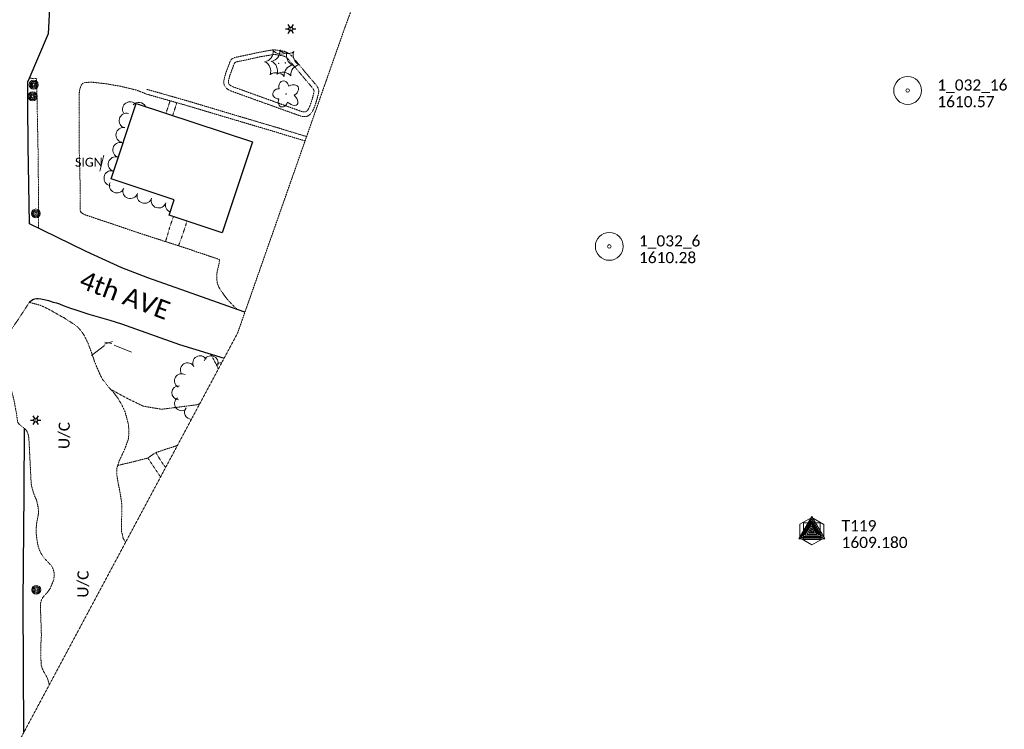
# Model space of a CAD drawing. Extents: x 386237 to 390135, y 96958 to 113752.
# Tile 14 of 116: x 387973 to 388503, y 97612 to 97994. Entities that reach past the tile are written whole.
import ezdxf
from ezdxf.enums import TextEntityAlignment as Align

# ---------------------------------------------------------------- set-up
doc = ezdxf.new("R2010")
doc.units = 0
doc.header["$MEASUREMENT"] = 0
doc.linetypes.add('Wisdot3', pattern=[0.1875, 0.125, -0.0625])
doc.linetypes.add('Wisdot5', pattern=[0.1, 0.05, -0.05])
for name, color, linetype, lineweight in [('E_BLD', 231, 'Continuous', 25), ('E_BMGRD', 51, 'Egr', 18), ('E_DWY', 51, 'Wisdot3', 18), ('E_LAND_Vegetation', 81, 'Continuous', 18), ('E_LTG', 21, 'Continuous', 25), ('E_MAP_Control', 131, 'Continuous', 18), ('E_MAP_Limits', 81, 'Wisdot3', 18), ('E_MAP_PassPoints', 41, 'Continuous', 18), ('E_MISCPROP', 31, 'Continuous', 18), ('E_MISCPROP_Railing', 31, 'Continuous', 18), ('E_PATH_Sidewalk', 51, 'Wisdot5', 18), ('E_RDWY', 21, 'Continuous', 25), ('E_RDWY_Name', 21, 'Continuous', 18), ('E_SGN', 21, 'Continuous', 18)]:
    doc.layers.add(name, color=color, linetype=linetype, lineweight=lineweight)
doc.styles.add('CalibriLight', font='calibril.ttf')
doc.linetypes.add('Egr', pattern='A,0.1,[13,dgnlstyle-ewdotudls.shx,S=0.0004,R=0,X=0,Y=0],0.1', length=0.2)

# ---------------------------------------------------------------- blocks, each defined once
blk = doc.blocks.new('TP')
at = {"color": 0, "linetype": 'ByBlock', "lineweight": -2, "transparency": 16777216, "flags": 128}
for points in [[(6.92, -4.06), (0, 7.92), (-7.08, -4.06)], [(5.8, -3.42), (0, 6.63), (-5.95, -3.42)], [(4.83, -2.77), (0, 5.51), (-4.82, -2.77)], [(3.72, -2.13), (0, 4.23), (-3.71, -2.13)], [(2.61, -1.5), (0, 2.96), (-2.6, -1.5)], [(1.49, -0.86), (0, 1.69), (-1.48, -0.86)], [(0.38, -0.22), (0, 0.42), (-0.37, -0.22)]]:
    blk.add_lwpolyline(points, close=True, dxfattribs=at)
blk = doc.blocks.new('PP')
at = {"layer": 'E_MAP_PassPoints', "lineweight": 0}
for radius in [7.5, 0.96]:
    blk.add_circle((0, 0), radius, dxfattribs=at)
blk = doc.blocks.new('PP_1')
at = {"layer": 'E_MAP_PassPoints', "lineweight": 0}
for radius in [7.5, 0.96]:
    blk.add_circle((0, 0), radius, dxfattribs=at)
blk = doc.blocks.new('TP_1')
at = {"layer": 'E_MAP_Control', "lineweight": 0, "flags": 128}
for points in [[(-6.41, 3.76), (-6.41, -3.63), (0.05, -7.35), (6.44, -3.69), (6.44, 3.64), (-0.08, 7.36)], [(-4.5, -4.5), (-4.5, 4.5), (4.5, 4.5), (4.5, -4.5)]]:
    blk.add_lwpolyline(points, close=True, dxfattribs=at)
at = {"layer": 'E_MAP_Control', "lineweight": 0}
blk.add_circle((0, 0), 0.871, dxfattribs=at)
blk = doc.blocks.new('LPOL')
at = {"color": 0, "linetype": 'ByBlock', "lineweight": -2, "transparency": 16777216}
for p, q in [((-4, 0), (-1.5, 0)), ((-0.75, 1.3), (-2, 3.46)), ((0.75, 1.3), (2, 3.46)), ((1.5, 0), (4, 0)), ((-2, -3.46), (-0.75, -1.3)), ((2, -3.46), (0.75, -1.3))]:
    blk.add_line(p, q, dxfattribs=at)
for radius in [1.5, 1.5, 1.5, 0.125]:
    blk.add_circle((0, 0), radius, dxfattribs=at)
blk = doc.blocks.new('CTRE')
at = {"color": 0, "linetype": 'ByBlock', "lineweight": -2, "transparency": 16777216}
blk.add_circle((0, 0), 0.223, dxfattribs=at)
for centre, start, end in [((-11.97, 8.96), 280.2067, 5.97162), ((1.81, 14.92), 220.21132, 305.97623), ((13.83, 5.89), 160.21133, 245.97624), ((-13.83, -5.9), 340.21132, 65.97623), ((-1.81, -14.93), 40.21133, 125.97624)]:
    blk.add_arc(centre, 7.87, start, end, dxfattribs=at)
at = {"color": 0, "linetype": 'ByBlock', "lineweight": -2, "transparency": 16777216, "extrusion": (0, 0, -1)}
blk.add_arc((-12.03, -9.04), 7.87, 354.07279, 79.74889, dxfattribs=at)
blk = doc.blocks.new('POLE')
at = {"color": 0, "linetype": 'ByBlock', "lineweight": -2, "transparency": 16777216}
for radius in [4.46, 3.35, 2.23, 1.12]:
    blk.add_circle((0, 0), radius, dxfattribs=at)
blk = doc.blocks.new('SIGN')
at = {"color": 0, "linetype": 'ByBlock', "lineweight": -2, "transparency": 16777216, "style": 'CalibriLight'}
blk.add_text('SIGN', height=12, dxfattribs=at).set_placement((0, 0), align=Align.MIDDLE_CENTER)
blk = doc.blocks.new('DTRE')
at = {"color": 0, "linetype": 'ByBlock', "lineweight": -2, "transparency": 16777216}
blk.add_circle((-0.18, 0), 0.183, dxfattribs=at)
for centre, major_axis, ratio in [((-1.87, 5.32), (1.36, -4.98), 0.782863), ((4.06, 2.74), (-5.27, -2.93), 0.691916), ((-5.87, 0.15), (4.93, -0.12), 0.832022), ((-2.49, -5.24), (1.8, 4.86), 0.716896), ((3.54, -3.71), (-5.01, 4.58), 0.560249)]:
    blk.add_ellipse(centre, major_axis=major_axis, ratio=ratio, start_param=1.570796, end_param=4.712389, dxfattribs=at)

msp = doc.modelspace()

# ---------------------------------------------------------------- linework, layer by layer
at = {"layer": 'E_BLD'}
for p, q in [((388022.25, 97908.66), (388035.73, 97949.35)), ((388035.73, 97949.35), (388098.24, 97928.63)), ((388098.24, 97928.63), (388082.01, 97879.65)), ((388056.11, 97897.44), (388022.25, 97908.66)), ((388053.36, 97889.14), (388056.11, 97897.44)), ((388082.01, 97879.65), (388053.36, 97889.14))]:
    msp.add_line(p, q, dxfattribs=at)
at = {"layer": 'E_DWY', "flags": 128}
for points in [[(388105.39, 97949.3), (388087.7, 97955.69), (388086.51, 97956.14), (388085.57, 97956.64), (388084.66, 97957.19), (388083.84, 97957.98), (388083.14, 97959.12), (388082.76, 97960.68), (388082.96, 97962.12), (388083.32, 97963.77), (388083.85, 97965.55), (388084.39, 97967.03), (388084.79, 97968.09), (388085.18, 97969.08), (388085.47, 97969.82), (388085.77, 97970.74), (388086.08, 97971.59), (388086.98, 97973.16), (388088.37, 97973.94), (388089.33, 97974.2), (388090.06, 97974.38), (388094.62, 97975.3), (388102.03, 97976.94), (388107.31, 97977.84), (388109.3, 97978.23), (388111.47, 97978.07), (388113.74, 97977.7), (388115.51, 97977.4), (388117.44, 97976.57), (388118.82, 97975.5), (388119.96, 97974.27), (388120.79, 97973.19), (388121.18, 97972.77), (388126.78, 97966.05)], [(388106.24, 97951.65), (388088.57, 97958.03), (388087.54, 97958.42), (388086.81, 97958.81), (388086.2, 97959.19), (388085.8, 97959.56), (388085.47, 97960.09), (388085.3, 97960.81), (388085.42, 97961.68), (388085.74, 97963.15), (388086.23, 97964.76), (388086.74, 97966.17), (388087.12, 97967.2), (388087.5, 97968.16), (388087.83, 97968.98), (388088.13, 97969.92), (388088.35, 97970.54), (388088.8, 97971.31), (388089.33, 97971.61), (388089.96, 97971.78), (388090.6, 97971.94), (388095.14, 97972.86), (388102.51, 97974.49), (388107.76, 97975.38), (388109.46, 97975.71), (388111.18, 97975.59), (388113.34, 97975.24), (388114.8, 97974.99), (388116.16, 97974.4), (388117.13, 97973.65), (388118.05, 97972.66), (388118.88, 97971.58), (388119.29, 97971.13), (388124.86, 97964.45)], [(387982.96, 97918.73), (387982.09, 97962.84), (387978.09, 97962.88)], [(388126.76, 97966.07), (388132.79, 97958.99), (388133.31, 97958.1), (388133.86, 97957.08), (388133.97, 97955.8), (388133.79, 97954.66), (388133.41, 97953.18), (388132.91, 97951.31), (388132.39, 97949.57), (388131.86, 97948.09), (388131.29, 97946.61), (388130.69, 97945.33), (388130.13, 97944.39), (388129.45, 97943.57), (388128.33, 97942.69), (388126.97, 97942.3), (388125.79, 97942.22), (388124.64, 97942.37), (388111.1, 97947.26), (388105.4, 97949.3)], [(388124.86, 97964.45), (388130.75, 97957.54), (388131.13, 97956.89), (388131.41, 97956.35), (388131.45, 97955.88), (388131.34, 97955.16), (388130.99, 97953.82), (388130.51, 97951.99), (388130.02, 97950.35), (388129.52, 97948.97), (388128.99, 97947.59), (388128.48, 97946.5), (388128.08, 97945.84), (388127.7, 97945.37), (388127.18, 97944.96), (388126.53, 97944.78), (388125.87, 97944.73), (388125.25, 97944.81), (388111.95, 97949.61), (388106.24, 97951.65)], [(388040.51, 97954.69), (388035.93, 97956.51), (388026.91, 97958.67), (388019.61, 97959.92), (388012.25, 97960.75), (388008.77, 97960.69), (388007.85, 97960.55), (388006.96, 97960.13), (388006.26, 97959.5), (388005.37, 97957.15), (388005.17, 97955.91), (388005.07, 97955.04), (388005.04, 97954.8), (388004.92, 97928.4), (388005.56, 97903.64), (388005.61, 97891.65), (388005.73, 97891.12), (388006.09, 97890.53), (388006.65, 97890.15), (388007.31, 97889.77), (388007.78, 97889.54), (388008.12, 97889.37), (388039.5, 97878.76), (388049.9, 97875.41), (388065.12, 97870.5), (388068.56, 97869.19), (388070.21, 97868.75), (388080.21, 97865.37), (388080.48, 97865.1), (388080.36, 97863.31), (388080.05, 97862.05), (388079.5, 97859.69), (388079.12, 97857.74), (388079.04, 97855.78), (388079.14, 97854.05), (388079.43, 97852.22), (388079.97, 97850.73), (388081.09, 97848.83), (388083.32, 97845.67), (388084.28, 97844.42), (388085.26, 97843.22), (388086.54, 97841.85), (388088.48, 97839.85), (388091.2, 97837.86)], [(388041.17, 97957), (388061.93, 97951.11), (388089.05, 97943), (388110.74, 97936.57), (388127.41, 97931.49)], [(388040.48, 97954.59), (388061.23, 97948.71), (388088.34, 97940.61), (388110.02, 97934.18), (388126.58, 97929.13)], [(387983.16, 97882.09), (387982.96, 97918.75)], [(387978.17, 97842.17), (387974.16, 97835.98), (387973.43, 97834.86), (387972.65, 97833.68), (387971.97, 97832.64), (387971, 97831.25), (387970.12, 97829.97), (387969.41, 97828.9), (387968.93, 97828.16), (387968.37, 97827.81), (387967.26, 97827.88), (387966.04, 97827.87), (387964.56, 97827.9), (387963.35, 97827.88), (387962.42, 97827.79), (387962.08, 97827.45), (387961.77, 97826.42), (387961.61, 97824.63), (387961.48, 97822.82), (387961.3, 97820.65), (387961.11, 97818.41), (387960.98, 97816.57), (387960.91, 97814.49), (387960.85, 97812.7), (387960.86, 97810.87), (387960.91, 97809.44), (387960.93, 97808.08), (387960.96, 97806.75), (387960.97, 97805.78), (387961.07, 97805.1), (387961.7, 97804.58), (387962.6, 97804.09), (387963.53, 97803.45), (387964.83, 97802.21), (387965.98, 97800.48), (387966.94, 97798.59), (387967.74, 97797.02), (387968.48, 97795.02), (387969.2, 97792.2), (387969.78, 97790.02), (387970.16, 97788.27), (387970.64, 97785.56), (387971.07, 97783.2), (387971.37, 97781.3), (387971.59, 97779.7), (387971.82, 97778.21), (387972.16, 97776.97), (387975.48, 97774.32), (387976.34, 97773.43), (387976.88, 97772.69), (387977.34, 97771.61), (387977.67, 97770.44), (387977.93, 97768.76), (387979.14, 97744.8), (387979.32, 97743.39), (387979.89, 97741.23), (387980.6, 97739.04), (387981.21, 97737.46), (387981.9, 97735.99), (387982.4, 97734.08), (387982.88, 97731.87), (387983.15, 97729.73), (387983.03, 97727.88), (387982.72, 97726.51), (387982.17, 97723.57), (387981.97, 97721.62), (387981.85, 97719.94), (387981.85, 97718.04), (387982.07, 97715.87), (387982.31, 97713.88), (387982.73, 97711.52), (387983.29, 97709.56), (387983.98, 97707.92), (387984.61, 97706.71), (387985.22, 97705.67), (387986.19, 97704.34), (387987.42, 97703.05), (387988.74, 97701.65), (387989.83, 97700.51), (387990.66, 97699.32), (387991.41, 97697.04), (387991.58, 97695.01), (387991.29, 97692.63), (387989.56, 97688.4), (387988.8, 97687.11), (387987.82, 97685.78), (387986.84, 97684.82), (387985.56, 97683.35), (387984.81, 97682.06), (387984.26, 97680.31), (387984.1, 97677.29), (387984.28, 97674.1), (387984.4, 97670.64), (387984.53, 97667.43), (387984.59, 97664.88), (387984.68, 97662.65), (387984.46, 97659.87), (387984.42, 97657.61), (387984.39, 97654.83), (387984.39, 97651.59), (387984.44, 97649.71), (387984.47, 97648.19)], [(387978.17, 97842.17), (387984.2, 97840.56), (387986.01, 97839.71), (387989.46, 97837.99), (387995.31, 97834.62), (387996.78, 97833.92), (387999.3, 97832.23), (388001.89, 97830.6), (388003.86, 97829.17), (388006.04, 97826.87), (388007.69, 97824.38), (388009.75, 97820.13), (388012.24, 97813.49), (388013.36, 97810), (388014.83, 97806.51), (388016.46, 97802.75), (388017.73, 97800.42), (388018.6, 97799.41), (388020.5, 97796.97), (388022.08, 97795.12), (388023.6, 97793.43), (388025.83, 97790.53), (388028.06, 97786.73), (388029.74, 97783.08), (388031.54, 97776.3), (388031.75, 97772.87), (388031.66, 97770.59), (388031.5, 97769.02), (388031.38, 97768.18), (388029.62, 97763.35), (388028.38, 97760.61), (388026.52, 97756.73), (388025.32, 97752.82), (388025.33, 97748.66), (388026.05, 97744.42), (388026.93, 97739.98), (388027.5, 97736.66), (388027.82, 97734.24), (388027.97, 97732.79), (388027.99, 97730.04), (388027.87, 97726.62), (388027.73, 97722.72), (388027.84, 97718.75), (388028.71, 97715), (388029.94, 97712.82)], [(388079.83, 97806.11), (388079.56, 97807.23), (388075.81, 97814.33)], [(388021.95, 97795.27), (388028.56, 97791.68), (388031.56, 97790.1), (388039.45, 97786.26)], [(388039.45, 97786.26), (388049.31, 97784.56), (388068.61, 97787.02), (388069.97, 97787.67)], [(388057.87, 97765.05), (388051.49, 97762.98), (388046.13, 97761.19), (388041.84, 97758.25), (388033.91, 97756.23), (388025.4, 97754.21), (388025.72, 97754.14)], [(387984.47, 97648.19), (387984.52, 97647.01), (387985.01, 97645.21), (387985.98, 97643.02), (387987.05, 97641.28), (387987.93, 97639.5), (387988.72, 97637.04), (387988.83, 97635.94)]]:
    msp.add_lwpolyline(points, dxfattribs=at)
at = {"layer": 'E_LAND_Vegetation'}
for centre, radius, start, end in [((388032.37, 97946.17), 4.03, 38.7968, 207.3598), ((388037.14, 97945.89), 4.03, 26.4906, 138.9245), ((388030.51, 97940.05), 4.03, 74.4163, 254.401), ((388028.79, 97932.35), 4.03, 78.9196, 258.9043), ((388027.09, 97924.31), 4.03, 74.2013, 254.186), ((388024.66, 97916.55), 4.03, 72.2375, 252.2222), ((388022.4, 97909.08), 4.03, 78.8747, 258.8593), ((388025.28, 97905.12), 4.03, 155.5309, 335.5156), ((388032.5, 97902.1), 4.03, 161.6158, 341.6004), ((388040.15, 97899.56), 4.03, 161.5498, 341.5344), ((388047.78, 97897.04), 4.03, 162.2027, 342.1874), ((388055.45, 97894.58), 4.03, 162.2027, 247.7276), ((388070, 97809.57), 3.85, 29.9563, 209.941), ((388075.94, 97809.53), 3.85, 341.6409, 161.6256), ((388063.32, 97805.73), 3.85, 29.9563, 209.941), ((388081.41, 97805.85), 3.85, 85.0927, 134.6451), ((388060.13, 97799.88), 3.85, 60.0433, 240.028), ((388058.75, 97793.43), 3.85, 86.5401, 266.5247), ((388060.18, 97787.62), 3.85, 125.0504, 305.0351), ((388065.53, 97782.99), 3.85, 141.5395, 268.1412)]:
    msp.add_arc(centre, radius, start, end, dxfattribs=at)
at = {"layer": 'E_MAP_Limits', "lineweight": 0, "flags": 128}
for points in [[(388279.05, 98344.47), (388147.95, 97990.03)], [(388147.95, 97990.03), (388090.25, 97825.59), (387725.2, 97143.01)]]:
    msp.add_lwpolyline(points, dxfattribs=at)
at = {"layer": 'E_MISCPROP_Railing'}
for p, q in [((388018.71, 97819.59), (388022.89, 97820.99)), ((388018.8, 97820.69), (388022.52, 97819.96))]:
    msp.add_line(p, q, dxfattribs=at)
at = {"layer": 'E_MISCPROP_Railing', "flags": 128}
for points in [[(388011.59, 97813.47), (388018.67, 97818.9)], [(388023.79, 97819.17), (388033.16, 97815.27)]]:
    msp.add_lwpolyline(points, dxfattribs=at)
at = {"layer": 'E_PATH_Sidewalk', "flags": 128}
for points in [[(388053.96, 97950.77), (388051.71, 97944.05)], [(388055.34, 97942.85), (388057.55, 97949.75)], [(388055.73, 97888.36), (388053.82, 97882.89), (388052.79, 97879.17), (388051.48, 97874.9)], [(388058.46, 97872.65), (388059.92, 97876.49), (388062.25, 97883.32), (388062.98, 97885.96)], [(388046.21, 97761.22), (388049.64, 97755.79), (388051.52, 97753.18)], [(388041.94, 97758.32), (388045.71, 97752.7), (388048.35, 97748.79), (388048.81, 97748.11)]]:
    msp.add_lwpolyline(points, dxfattribs=at)
at = {"layer": 'E_RDWY', "flags": 128}
for points in [[(387990.02, 98047.06), (387990.21, 98024.83), (387988.39, 97986.78), (387977.31, 97961.08)], [(388094.19, 97836.81), (388090.52, 97838.11), (388062.74, 97848.09), (388041.88, 97855.4), (388027.99, 97860.71), (388008.75, 97869.52), (387993.01, 97877.23), (387978.19, 97884.54), (387977.62, 97926.5), (387977.3, 97948.59), (387977.31, 97961.08)], [(387978.17, 97842.17), (387978.7, 97842.61), (387979.58, 97843.29), (387980.33, 97843.82), (387981.1, 97844.12), (387982.06, 97844.19), (387982.98, 97844.17), (387984.44, 97843.99), (387986.14, 97843.67), (387988.51, 97843.1), (387990.95, 97842.36), (387992.79, 97841.89), (387994.35, 97841.34), (387996.4, 97840.52), (387998.3, 97839.78), (387999.82, 97839.27), (388001.41, 97838.75), (388002.15, 97838.46), (388010.24, 97835.88), (388021.43, 97832.63), (388027.86, 97830.63), (388059.06, 97819.44), (388083.04, 97812.12)], [(387975.27, 97610.6), (387974.77, 97680.64), (387975.33, 97739.32), (387975.48, 97774.32)]]:
    msp.add_lwpolyline(points, dxfattribs=at)
at = {"layer": 'E_SGN'}
msp.add_line((388016.09, 97912.92), (388018.35, 97921.56), dxfattribs=at)

# ---------------------------------------------------------------- block references
at = {"layer": 'E_LAND_Vegetation'}
for name, p, xscale, yscale, zscale in [('CTRE', (388112.37, 97970.93), 0.7108526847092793, 0.7108526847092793, 0.7108526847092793), ('CTRE', (388115.97, 97971.16), 0.7108526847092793, 0.7108526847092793, 0.7108526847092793), ('DTRE', (388116.53, 97954.41), 0.6769248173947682, 0.6769248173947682, 0.6769248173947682)]:
    msp.add_blockref(name, p, dxfattribs=dict(at, xscale=xscale, yscale=yscale, zscale=zscale))
at = {"layer": 'E_LTG', "xscale": 0.692840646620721, "yscale": 0.692840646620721, "zscale": 0.692840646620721}
for p in [(388118.89, 97989.47), (387981.63, 97778.71)]:
    msp.add_blockref('LPOL', p, dxfattribs=at)
at = {"layer": 'E_MAP_Control', "lineweight": 0, "rotation": 359.9594456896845}
for name in ['TP', 'TP_1']:
    msp.add_blockref(name, (388399.4, 97718.84), dxfattribs=at)
at = {"layer": 'E_MAP_PassPoints', "lineweight": 0, "rotation": 359.9594456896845}
for name, p in [('PP_1', (388450.93, 97956.32)), ('PP_1', (388450.93, 97956.32)), ('PP', (388290.34, 97872.31)), ('PP', (388290.34, 97872.31))]:
    msp.add_blockref(name, p, dxfattribs=at)
at = {"layer": 'E_MISCPROP', "xscale": 0.5377037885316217, "yscale": 0.5377037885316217, "zscale": 0.5377037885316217}
for p in [(387980.52, 97959.42), (387979.93, 97953.2), (387981.67, 97890.07), (387981.89, 97687.3)]:
    msp.add_blockref('POLE', p, dxfattribs=at)
at = {"layer": 'E_SGN', "xscale": 0.3999999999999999, "yscale": 0.3999999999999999, "zscale": 0.3999999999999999}
msp.add_blockref('SIGN', (388010.19, 97917.67), dxfattribs=at)

# ---------------------------------------------------------------- texts
at = {"layer": 'E_BMGRD', "style": 'CalibriLight'}
for p in [(387996.89, 97770.44), (388007.02, 97690.35)]:
    msp.add_text('U/C', height=6, rotation=89.4583, dxfattribs=at).set_placement(p, align=Align.MIDDLE_CENTER)
at = {"layer": 'E_MAP_Control', "lineweight": 0, "style": 'CalibriLight'}
for s, p in [('T119', (388415.4, 97718.83)), ('T119', (388415.4, 97718.83)), ('1609.180', (388415.39, 97709.83)), ('1609.180', (388415.39, 97709.83))]:
    msp.add_text(s, height=6, rotation=359.9593, dxfattribs=at).set_placement(p)
at = {"layer": 'E_MAP_PassPoints', "lineweight": 0, "style": 'CalibriLight'}
for s, p in [('1_032_16', (388466.93, 97956.31)), ('1_032_16', (388466.93, 97956.31)), ('1610.57', (388466.92, 97947.31)), ('1610.57', (388466.92, 97947.31)), ('1_032_6', (388306.34, 97872.3)), ('1_032_6', (388306.34, 97872.3)), ('1610.28', (388306.34, 97863.3)), ('1610.28', (388306.34, 97863.3))]:
    msp.add_text(s, height=6, rotation=359.9593, dxfattribs=at).set_placement(p)
at = {"layer": 'E_RDWY_Name', "style": 'CalibriLight'}
msp.add_text('4th AVE', height=10, rotation=339.4044, dxfattribs=at).set_placement((388004.34, 97850.24))

doc.saveas('drawing.dxf')
